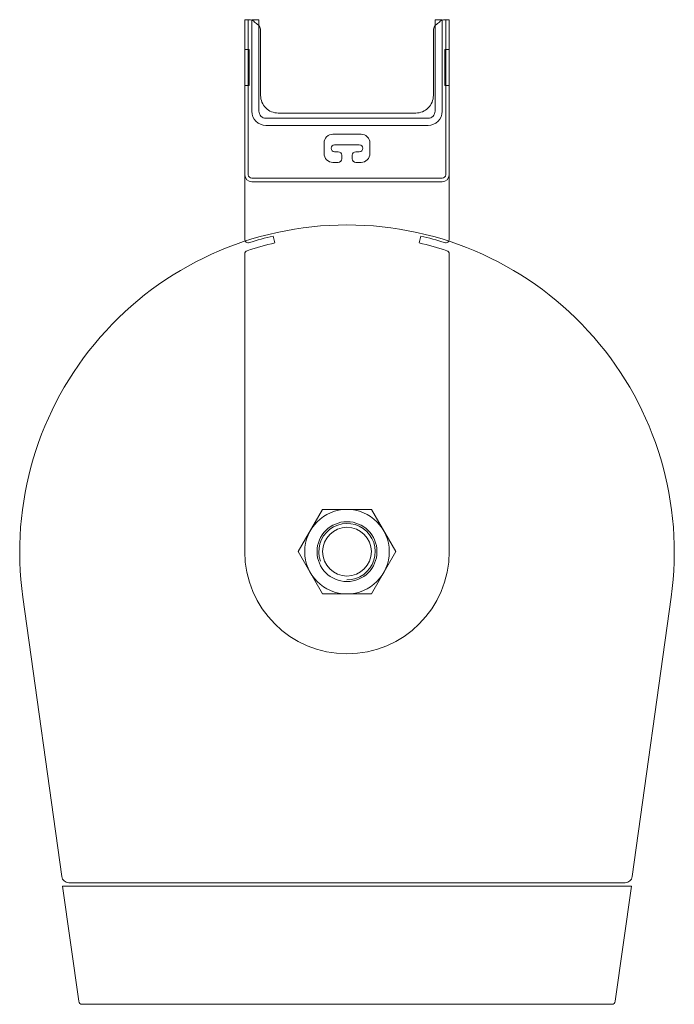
# Model space of a CAD drawing. Header units: millimetres. Extents: x 70 to 998, y -477 to 499.
# Tile 1 of 15: x 497 to 682, y -477 to -197. Entities that reach past the tile are written whole.
import ezdxf

# ---------------------------------------------------------------- set-up
doc = ezdxf.new("R2010")
doc.units = ezdxf.units.MM
doc.header["$LTSCALE"] = 20.32
doc.layers.add('Keine', color=7, linetype='Continuous', lineweight=5)
doc.layers.add('None', color=7, linetype='Continuous', lineweight=5)

# ---------------------------------------------------------------- blocks, each defined once
blk = doc.blocks.new('Parametric Object')
at = {"layer": 'Keine', "color": 7, "linetype": 'Continuous', "lineweight": 5, "transparency": 33554687, "flags": 128}
blk.add_lwpolyline([(13.86, 0), (6.93, -12), (-6.93, -12), (-13.86, 0), (-6.93, 12), (6.93, 12)], close=True, dxfattribs=at)
at = {"layer": 'Keine', "color": 7, "linetype": 'Continuous', "lineweight": 5, "transparency": 33554687}
for radius in [12, 6.92]:
    blk.add_circle((0, 0), radius, dxfattribs=at)
blk.add_arc((0, 0), 8, 270, 200, dxfattribs=at)

msp = doc.modelspace()

# ---------------------------------------------------------------- linework, layer by layer
at = {"layer": 'Keine', "color": 7, "linetype": 'Continuous', "lineweight": 18, "transparency": 33554687, "flags": 128}
msp.add_lwpolyline([(668.49, -442.02, 0.374215), (670.47, -440.3), (681.52, -360.98, 0.455377), (589.55, -255.3, 0.455377), (497.58, -360.98), (508.63, -440.3, 0.374215), (510.61, -442.02), (524.78, -442.02), (568.01, -442.02)], format="xyb", close=True, dxfattribs=at)
at = {"layer": 'None', "color": 7, "linetype": 'Continuous', "lineweight": 18, "transparency": 33554687, "flags": 128}
for points in [[(617.55, -197.05), (618.55, -197.05), (618.55, -241.05, -0.414213), (616.55, -243.05), (562.55, -243.06, -0.414213), (560.55, -241.06), (560.55, -197.05), (561.55, -197.05), (561.55, -241.06, 0.414214), (562.55, -242.06), (616.55, -242.05, 0.414214), (617.55, -241.05)], [(596.05, -232.05, 0.414214), (593.55, -229.55), (590.55, -229.55), (585.55, -229.55, 0.414214), (583.05, -232.05), (583.05, -235.05, 0.414214), (585.55, -237.55), (587.05, -237.55, 0.414214), (588.05, -236.55), (588.05, -235.55, 0.414214), (587.05, -234.55), (586.05, -234.55, -0.414214), (585.05, -233.55, -0.414214), (586.05, -232.55), (590.55, -232.55), (593.05, -232.55, -0.414214), (594.05, -233.55, -0.414214), (593.05, -234.55), (592.05, -234.55, 0.414214), (591.05, -235.55), (591.05, -236.55, 0.414214), (592.05, -237.55), (593.55, -237.55, 0.414214), (596.05, -235.05)], [(513.42, -475.67, 0.374215), (514.41, -476.54), (664.69, -476.54, 0.374215), (665.68, -475.67), (670.23, -443.02), (508.87, -443.02)]]:
    msp.add_lwpolyline(points, format="xyb", close=True, dxfattribs=at)
for points in [[(609.99, -260.4), (610.54, -258.48, -0.018917), (617.25, -260.32, 0.506903), (618.55, -259.37), (618.55, -215.75), (617.35, -215.75), (617.35, -205.55), (618.55, -205.55), (618.55, -197.05), (617.28, -197.05, 0.174782), (616, -197.51, -0.007661), (615.01, -198.31, 0.231324), (614.05, -200.28), (614.05, -218.55, -0.414214), (609.05, -223.55), (570.05, -223.56, -0.414214), (565.05, -218.56), (565.05, -200.28, 0.231324), (564.09, -198.31, -0.007661), (563.1, -197.51, 0.174782), (561.82, -197.05), (560.55, -197.05), (560.55, -205.55), (561.75, -205.55), (561.75, -215.75), (560.55, -215.75), (560.55, -259.37, 0.506903), (561.85, -260.32, -0.018917), (568.56, -258.48), (569.11, -260.4)], [(562.55, -223.05, 0.414214), (566.55, -227.05), (612.55, -227.05, 0.414214), (616.55, -223.05), (616.55, -197.05), (614.55, -197.05), (614.55, -223.05, -0.414214), (612.55, -225.05), (566.55, -225.05, -0.414214), (564.55, -223.05), (564.55, -197.05), (562.55, -197.05), (562.55, -223.05)], [(569.11, -260.41, 0.022725), (561.24, -262.62, 0.323294), (560.55, -263.57), (560.55, -348.05, 1), (618.55, -348.05), (618.55, -263.57, 0.323294), (617.87, -262.62, 0.022739), (609.99, -260.41)]]:
    msp.add_lwpolyline(points, format="xyb", dxfattribs=at)
at = {"layer": 'None', "color": 7, "linetype": 'Continuous', "lineweight": 18, "transparency": 33554687}
msp.add_circle((589.55, -348.05), 8.5, dxfattribs=at)

# ---------------------------------------------------------------- block references
at = {"layer": 'Keine', "color": 7, "transparency": 33554687}
msp.add_blockref('Parametric Object', (589.55, -348.05), dxfattribs=at)

doc.saveas('drawing.dxf')
